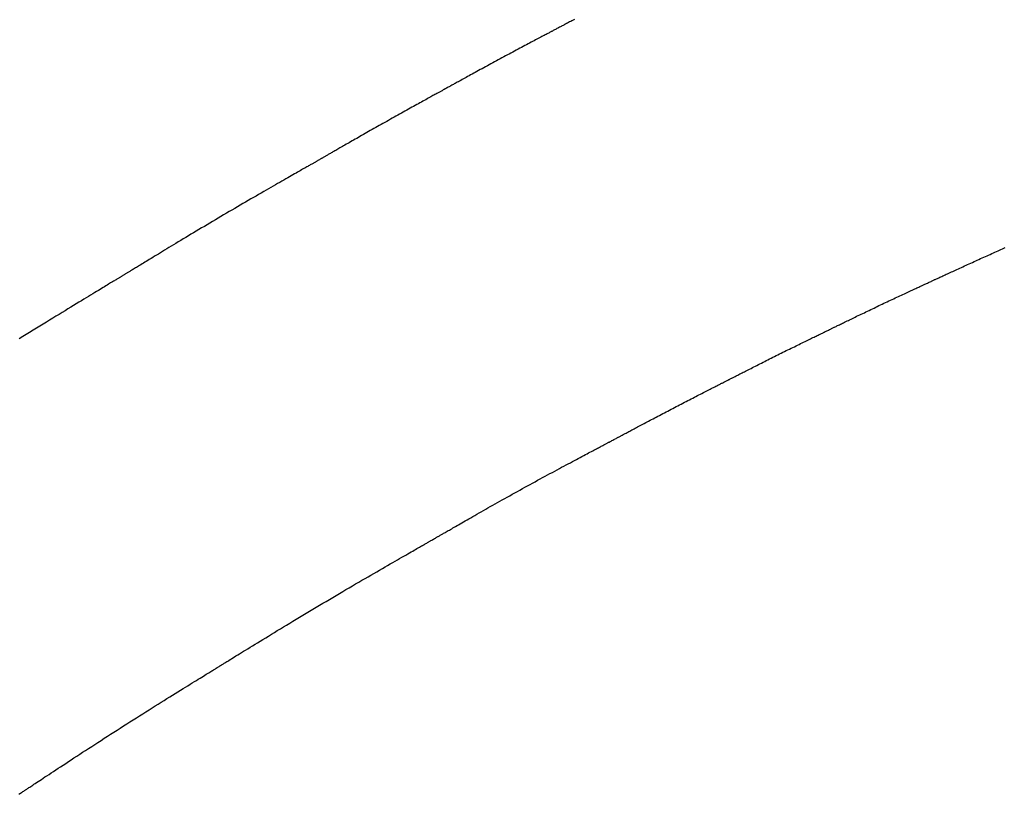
# Model space of a CAD drawing. Header units: millimetres. Extents: x -4577 to 1032787, y -66234 to 201209.
# Tile 148 of 256: x 4369.36 to 4371.14, y -8936.75 to -8935.35. Entities that reach past the tile are written whole.
import ezdxf

# ---------------------------------------------------------------- set-up
doc = ezdxf.new("R2010")
doc.units = ezdxf.units.MM
doc.linetypes.add('510_5_2OG_ELT_1004$0$11-07-22_DS_2OG$0$AUSGEZOGEN', pattern=[0])
doc.layers.add('510_5_2OG_ELT_1004$0$11-07-22_DS_2OG$0$EBENE_1', color=8, linetype='510_5_2OG_ELT_1004$0$11-07-22_DS_2OG$0$AUSGEZOGEN')

# ---------------------------------------------------------------- blocks, each defined once
blk = doc.blocks.new('510_5_2OG_ELT_1004')
at = {"layer": '510_5_2OG_ELT_1004$0$11-07-22_DS_2OG$0$EBENE_1'}
for points in [[(4370.3657, -8935.2973), (4370.3633, -8935.2986), (4370.3611, -8935.2998), (4370.3589, -8935.3009), (4370.3568, -8935.302), (4370.3548, -8935.3031), (4370.3529, -8935.3041), (4370.3511, -8935.305), (4370.3494, -8935.3059), (4370.3478, -8935.3068), (4370.3463, -8935.3076), (4370.3449, -8935.3083), (4370.3436, -8935.309), (4370.3424, -8935.3096), (4370.3413, -8935.3102), (4370.3403, -8935.3108), (4370.3385, -8935.3117), (4370.337, -8935.3125), (4370.3357, -8935.3132), (4370.3339, -8935.3141), (4370.3326, -8935.3148), (4370.3313, -8935.3155), (4370.3294, -8935.3165), (4370.3284, -8935.317), (4370.3271, -8935.3177), (4370.3256, -8935.3185), (4370.3247, -8935.319), (4370.3237, -8935.3195), (4370.3227, -8935.32), (4370.3215, -8935.3207), (4370.3203, -8935.3213), (4370.319, -8935.322), (4370.3176, -8935.3228), (4370.316, -8935.3236), (4370.3144, -8935.3244), (4370.3127, -8935.3253), (4370.3108, -8935.3263), (4370.3089, -8935.3273), (4370.3068, -8935.3284), (4370.3047, -8935.3296), (4370.3024, -8935.3307), (4370.3001, -8935.332), (4370.2977, -8935.3332), (4370.2952, -8935.3346), (4370.2926, -8935.3359), (4370.29, -8935.3373), (4370.2873, -8935.3388), (4370.2845, -8935.3402), (4370.2817, -8935.3417), (4370.2788, -8935.3433), (4370.2758, -8935.3448), (4370.2729, -8935.3464), (4370.2698, -8935.348), (4370.2667, -8935.3497), (4370.2636, -8935.3514), (4370.2604, -8935.353), (4370.2572, -8935.3547), (4370.254, -8935.3565), (4370.2508, -8935.3582), (4370.2475, -8935.36), (4370.2442, -8935.3617), (4370.2409, -8935.3635), (4370.2376, -8935.3653), (4370.2343, -8935.3671), (4370.231, -8935.3688), (4370.2276, -8935.3706), (4370.2243, -8935.3724), (4370.221, -8935.3742), (4370.2177, -8935.376), (4370.2145, -8935.3778), (4370.2112, -8935.3795), (4370.208, -8935.3813), (4370.2047, -8935.3831), (4370.2016, -8935.3848), (4370.1984, -8935.3865), (4370.1953, -8935.3882), (4370.1922, -8935.3899), (4370.1892, -8935.3915), (4370.1862, -8935.3932), (4370.1833, -8935.3948), (4370.1804, -8935.3963), (4370.1776, -8935.3979), (4370.1749, -8935.3994), (4370.1722, -8935.4009), (4370.1696, -8935.4023), (4370.1671, -8935.4037), (4370.1646, -8935.405), (4370.1622, -8935.4063), (4370.1599, -8935.4076), (4370.1577, -8935.4088), (4370.1556, -8935.41), (4370.1535, -8935.4111), (4370.1516, -8935.4122), (4370.1498, -8935.4132), (4370.1481, -8935.4141), (4370.1465, -8935.415), (4370.145, -8935.4159), (4370.1435, -8935.4166), (4370.1422, -8935.4173), (4370.141, -8935.418), (4370.1399, -8935.4186), (4370.1389, -8935.4192), (4370.1371, -8935.4202), (4370.1355, -8935.421), (4370.1343, -8935.4217), (4370.1325, -8935.4227), (4370.1315, -8935.4232), (4370.1297, -8935.4243), (4370.1283, -8935.425), (4370.1273, -8935.4256), (4370.126, -8935.4263), (4370.1245, -8935.4271), (4370.1236, -8935.4276), (4370.1226, -8935.4281), (4370.1216, -8935.4287), (4370.1204, -8935.4294), (4370.1192, -8935.43), (4370.1179, -8935.4308), (4370.1164, -8935.4316), (4370.1149, -8935.4324), (4370.1133, -8935.4333), (4370.1115, -8935.4343), (4370.1097, -8935.4353), (4370.1077, -8935.4364), (4370.1056, -8935.4375), (4370.1035, -8935.4387), (4370.1012, -8935.4399), (4370.0989, -8935.4412), (4370.0965, -8935.4426), (4370.094, -8935.444), (4370.0914, -8935.4454), (4370.0887, -8935.4468), (4370.086, -8935.4484), (4370.0832, -8935.4499), (4370.0803, -8935.4515), (4370.0774, -8935.4531), (4370.0745, -8935.4547), (4370.0714, -8935.4564), (4370.0684, -8935.4581), (4370.0653, -8935.4598), (4370.0621, -8935.4616), (4370.0589, -8935.4634), (4370.0557, -8935.4652), (4370.0525, -8935.467), (4370.0492, -8935.4688), (4370.0459, -8935.4706), (4370.0426, -8935.4725), (4370.0392, -8935.4743), (4370.0359, -8935.4762), (4370.0326, -8935.4781), (4370.0292, -8935.48), (4370.0259, -8935.4819), (4370.0225, -8935.4837), (4370.0192, -8935.4856), (4370.0159, -8935.4875), (4370.0125, -8935.4894), (4370.0092, -8935.4912), (4370.006, -8935.4931), (4370.0027, -8935.4949), (4369.9995, -8935.4968), (4369.9962, -8935.4986), (4369.9931, -8935.5004), (4369.9899, -8935.5022), (4369.9868, -8935.504), (4369.9837, -8935.5057), (4369.9806, -8935.5074), (4369.9776, -8935.5092), (4369.9747, -8935.5108), (4369.9718, -8935.5125), (4369.9689, -8935.5141), (4369.9661, -8935.5157), (4369.9633, -8935.5173), (4369.9606, -8935.5189), (4369.958, -8935.5204), (4369.9554, -8935.5218), (4369.9529, -8935.5233), (4369.9505, -8935.5247), (4369.9481, -8935.526), (4369.9458, -8935.5273), (4369.9436, -8935.5286), (4369.9414, -8935.5298), (4369.9394, -8935.531), (4369.9374, -8935.5321), (4369.9355, -8935.5332), (4369.9337, -8935.5343), (4369.9319, -8935.5353), (4369.9302, -8935.5362), (4369.9286, -8935.5372), (4369.9271, -8935.538), (4369.9256, -8935.5389), (4369.9241, -8935.5397), (4369.9227, -8935.5405), (4369.9214, -8935.5413), (4369.9201, -8935.542), (4369.9189, -8935.5427), (4369.9177, -8935.5434), (4369.9165, -8935.5441), (4369.9154, -8935.5447), (4369.9144, -8935.5453), (4369.9133, -8935.5459), (4369.9123, -8935.5465), (4369.9113, -8935.5471), (4369.9104, -8935.5476), (4369.9094, -8935.5481), (4369.9085, -8935.5487), (4369.9076, -8935.5492), (4369.9067, -8935.5497), (4369.9058, -8935.5502), (4369.9041, -8935.5512), (4369.9024, -8935.5522), (4369.9015, -8935.5527), (4369.9006, -8935.5532), (4369.8997, -8935.5537), (4369.8988, -8935.5542), (4369.8979, -8935.5547), (4369.8969, -8935.5553), (4369.8959, -8935.5559), (4369.8949, -8935.5565), (4369.8938, -8935.5571), (4369.8927, -8935.5577), (4369.8915, -8935.5584), (4369.8903, -8935.5591), (4369.889, -8935.5598), (4369.8877, -8935.5606), (4369.8862, -8935.5614), (4369.8847, -8935.5623), (4369.8832, -8935.5632), (4369.8815, -8935.5641), (4369.8797, -8935.5651), (4369.8779, -8935.5662), (4369.876, -8935.5673), (4369.8739, -8935.5684), (4369.8718, -8935.5697), (4369.8695, -8935.571), (4369.8671, -8935.5723), (4369.8646, -8935.5738), (4369.862, -8935.5753), (4369.8593, -8935.5768), (4369.8564, -8935.5785), (4369.8533, -8935.5802), (4369.8502, -8935.582), (4369.8469, -8935.5839), (4369.8435, -8935.5859), (4369.8399, -8935.5879), (4369.8363, -8935.59), (4369.8325, -8935.5922), (4369.8286, -8935.5944), (4369.8246, -8935.5967), (4369.8206, -8935.599), (4369.8164, -8935.6014), (4369.8121, -8935.6038), (4369.8078, -8935.6063), (4369.8034, -8935.6089), (4369.7989, -8935.6115), (4369.7943, -8935.6141), (4369.7897, -8935.6168), (4369.785, -8935.6195), (4369.7803, -8935.6222), (4369.7755, -8935.625), (4369.7707, -8935.6278), (4369.7658, -8935.6306), (4369.7609, -8935.6335), (4369.756, -8935.6364), (4369.751, -8935.6393), (4369.746, -8935.6422), (4369.741, -8935.6451), (4369.736, -8935.648), (4369.731, -8935.651), (4369.726, -8935.6539), (4369.721, -8935.6569), (4369.716, -8935.6599), (4369.711, -8935.6628), (4369.706, -8935.6658), (4369.701, -8935.6687), (4369.6961, -8935.6717), (4369.6912, -8935.6746), (4369.6863, -8935.6775), (4369.6815, -8935.6804), (4369.6767, -8935.6833), (4369.6719, -8935.6861), (4369.6672, -8935.6889), (4369.6626, -8935.6917), (4369.658, -8935.6945), (4369.6535, -8935.6972), (4369.649, -8935.6999), (4369.6447, -8935.7025), (4369.6404, -8935.7051), (4369.6362, -8935.7076), (4369.632, -8935.7101), (4369.628, -8935.7126), (4369.6241, -8935.7149), (4369.6202, -8935.7173), (4369.6165, -8935.7195), (4369.6129, -8935.7217), (4369.6094, -8935.7239), (4369.606, -8935.7259), (4369.6027, -8935.7279), (4369.5996, -8935.7298), (4369.5965, -8935.7316), (4369.5937, -8935.7334), (4369.5909, -8935.735), (4369.5883, -8935.7366), (4369.5858, -8935.7382), (4369.5834, -8935.7396), (4369.5812, -8935.741), (4369.579, -8935.7423), (4369.5769, -8935.7435), (4369.575, -8935.7447), (4369.5731, -8935.7458), (4369.5714, -8935.7469), (4369.5697, -8935.7479), (4369.5681, -8935.7489), (4369.5666, -8935.7498), (4369.5651, -8935.7507), (4369.5637, -8935.7516), (4369.5624, -8935.7524), (4369.5611, -8935.7531), (4369.5599, -8935.7539), (4369.5588, -8935.7546), (4369.5577, -8935.7552), (4369.5566, -8935.7559), (4369.5556, -8935.7565), (4369.5546, -8935.7571), (4369.5536, -8935.7577), (4369.5526, -8935.7583), (4369.5517, -8935.7589), (4369.5508, -8935.7594), (4369.5498, -8935.76), (4369.5489, -8935.7605), (4369.548, -8935.7611), (4369.5471, -8935.7616), (4369.5462, -8935.7622), (4369.5452, -8935.7628), (4369.5443, -8935.7634), (4369.5433, -8935.764), (4369.5422, -8935.7646), (4369.5412, -8935.7653), (4369.54, -8935.7659), (4369.5388, -8935.7667), (4369.5376, -8935.7674), (4369.5363, -8935.7682), (4369.5349, -8935.7691), (4369.5334, -8935.77), (4369.5319, -8935.7709), (4369.5302, -8935.7719), (4369.5285, -8935.7729), (4369.5266, -8935.7741), (4369.5247, -8935.7753), (4369.5226, -8935.7765), (4369.5204, -8935.7779), (4369.5181, -8935.7793), (4369.5156, -8935.7808), (4369.513, -8935.7823), (4369.5103, -8935.784), (4369.5074, -8935.7858), (4369.5043, -8935.7876), (4369.5011, -8935.7896), (4369.4977, -8935.7916), (4369.4941, -8935.7938), (4369.4904, -8935.7961), (4369.4864, -8935.7985), (4369.4823, -8935.801), (4369.478, -8935.8036), (4369.4736, -8935.8063), (4369.469, -8935.809), (4369.4643, -8935.8119), (4369.4594, -8935.8149), (4369.4544, -8935.8179), (4369.4493, -8935.8211), (4369.444, -8935.8243), (4369.4387, -8935.8275), (4369.4332, -8935.8309), (4369.4276, -8935.8343), (4369.4219, -8935.8377), (4369.4162, -8935.8413), (4369.4103, -8935.8448), (4369.4044, -8935.8485), (4369.3984, -8935.8522), (4369.3923, -8935.8559), (4369.3862, -8935.8596), (4369.38, -8935.8634), (4369.3738, -8935.8673), (4369.3675, -8935.8711), (4369.3612, -8935.875)], [(4369.3604, -8936.6989), (4369.3622, -8936.6977), (4369.3636, -8936.6968), (4369.3654, -8936.6956), (4369.3664, -8936.695), (4369.368, -8936.6939), (4369.3694, -8936.693), (4369.3705, -8936.6923), (4369.3719, -8936.6913), (4369.3727, -8936.6908), (4369.3737, -8936.6901), (4369.3748, -8936.6894), (4369.3759, -8936.6887), (4369.3772, -8936.6878), (4369.3786, -8936.6869), (4369.3802, -8936.6858), (4369.3819, -8936.6847), (4369.3837, -8936.6835), (4369.3857, -8936.6822), (4369.3879, -8936.6808), (4369.3902, -8936.6792), (4369.3927, -8936.6776), (4369.3953, -8936.6758), (4369.3982, -8936.674), (4369.4012, -8936.672), (4369.4044, -8936.6698), (4369.4078, -8936.6676), (4369.4114, -8936.6652), (4369.4151, -8936.6628), (4369.419, -8936.6602), (4369.4231, -8936.6575), (4369.4273, -8936.6548), (4369.4316, -8936.6519), (4369.4361, -8936.649), (4369.4407, -8936.646), (4369.4454, -8936.6429), (4369.4502, -8936.6397), (4369.4551, -8936.6365), (4369.4602, -8936.6332), (4369.4653, -8936.6298), (4369.4706, -8936.6264), (4369.4759, -8936.6229), (4369.4813, -8936.6194), (4369.4867, -8936.6159), (4369.4923, -8936.6123), (4369.4979, -8936.6087), (4369.5035, -8936.605), (4369.5092, -8936.6013), (4369.5149, -8936.5976), (4369.5207, -8936.5939), (4369.5265, -8936.5902), (4369.5323, -8936.5864), (4369.5382, -8936.5827), (4369.544, -8936.579), (4369.5499, -8936.5752), (4369.5557, -8936.5715), (4369.5615, -8936.5678), (4369.5674, -8936.5641), (4369.5732, -8936.5605), (4369.5789, -8936.5568), (4369.5847, -8936.5532), (4369.5904, -8936.5496), (4369.596, -8936.5461), (4369.6016, -8936.5426), (4369.6071, -8936.5391), (4369.6126, -8936.5357), (4369.618, -8936.5324), (4369.6233, -8936.5291), (4369.6285, -8936.5258), (4369.6336, -8936.5226), (4369.6386, -8936.5195), (4369.6435, -8936.5165), (4369.6483, -8936.5135), (4369.6529, -8936.5106), (4369.6575, -8936.5078), (4369.6619, -8936.5051), (4369.6661, -8936.5025), (4369.6702, -8936.4999), (4369.6742, -8936.4975), (4369.678, -8936.4951), (4369.6816, -8936.4929), (4369.685, -8936.4908), (4369.6883, -8936.4888), (4369.6914, -8936.4869), (4369.6943, -8936.4851), (4369.697, -8936.4835), (4369.6995, -8936.4819), (4369.7018, -8936.4805), (4369.704, -8936.4791), (4369.706, -8936.4779), (4369.7078, -8936.4768), (4369.7095, -8936.4757), (4369.7111, -8936.4748), (4369.7125, -8936.4739), (4369.7138, -8936.4731), (4369.7149, -8936.4724), (4369.716, -8936.4717), (4369.7177, -8936.4706), (4369.7191, -8936.4698), (4369.7217, -8936.4682), (4369.7228, -8936.4675), (4369.7241, -8936.4667), (4369.7252, -8936.4661), (4369.7274, -8936.4647), (4369.7283, -8936.4641), (4369.7294, -8936.4635), (4369.7306, -8936.4627), (4369.7319, -8936.4619), (4369.7333, -8936.461), (4369.7349, -8936.4601), (4369.7366, -8936.459), (4369.7385, -8936.4579), (4369.7405, -8936.4566), (4369.7427, -8936.4553), (4369.7451, -8936.4538), (4369.7477, -8936.4522), (4369.7504, -8936.4505), (4369.7533, -8936.4487), (4369.7564, -8936.4468), (4369.7598, -8936.4448), (4369.7633, -8936.4426), (4369.7669, -8936.4403), (4369.7708, -8936.438), (4369.7748, -8936.4355), (4369.779, -8936.4329), (4369.7833, -8936.4303), (4369.7878, -8936.4275), (4369.7924, -8936.4247), (4369.7972, -8936.4218), (4369.8021, -8936.4188), (4369.8071, -8936.4157), (4369.8122, -8936.4126), (4369.8174, -8936.4094), (4369.8227, -8936.4062), (4369.8281, -8936.4029), (4369.8336, -8936.3995), (4369.8392, -8936.3961), (4369.8449, -8936.3927), (4369.8506, -8936.3892), (4369.8564, -8936.3857), (4369.8623, -8936.3822), (4369.8682, -8936.3786), (4369.8741, -8936.3751), (4369.8801, -8936.3715), (4369.8861, -8936.3679), (4369.8921, -8936.3643), (4369.8982, -8936.3607), (4369.9042, -8936.3571), (4369.9103, -8936.3535), (4369.9163, -8936.3499), (4369.9224, -8936.3463), (4369.9284, -8936.3427), (4369.9344, -8936.3392), (4369.9404, -8936.3357), (4369.9464, -8936.3322), (4369.9523, -8936.3287), (4369.9582, -8936.3253), (4369.964, -8936.3219), (4369.9698, -8936.3185), (4369.9755, -8936.3152), (4369.9811, -8936.3119), (4369.9867, -8936.3087), (4369.9922, -8936.3055), (4369.9975, -8936.3024), (4370.0028, -8936.2993), (4370.008, -8936.2963), (4370.0131, -8936.2934), (4370.0181, -8936.2905), (4370.023, -8936.2877), (4370.0277, -8936.285), (4370.0323, -8936.2823), (4370.0368, -8936.2797), (4370.0412, -8936.2772), (4370.0454, -8936.2748), (4370.0494, -8936.2725), (4370.0533, -8936.2703), (4370.057, -8936.2682), (4370.0605, -8936.2661), (4370.0639, -8936.2642), (4370.0671, -8936.2624), (4370.0701, -8936.2606), (4370.073, -8936.259), (4370.0757, -8936.2574), (4370.0782, -8936.256), (4370.0807, -8936.2546), (4370.0829, -8936.2533), (4370.0851, -8936.252), (4370.0871, -8936.2509), (4370.089, -8936.2498), (4370.0908, -8936.2487), (4370.0925, -8936.2477), (4370.0941, -8936.2468), (4370.0956, -8936.246), (4370.097, -8936.2452), (4370.0984, -8936.2444), (4370.0996, -8936.2437), (4370.1008, -8936.243), (4370.1019, -8936.2424), (4370.103, -8936.2418), (4370.104, -8936.2412), (4370.1049, -8936.2406), (4370.1058, -8936.2401), (4370.1076, -8936.2391), (4370.1092, -8936.2382), (4370.1108, -8936.2373), (4370.1123, -8936.2364), (4370.114, -8936.2355), (4370.1156, -8936.2345), (4370.1165, -8936.234), (4370.1174, -8936.2335), (4370.1184, -8936.2329), (4370.1193, -8936.2324), (4370.1203, -8936.2318), (4370.1214, -8936.2312), (4370.1225, -8936.2305), (4370.1237, -8936.2299), (4370.1249, -8936.2292), (4370.1262, -8936.2284), (4370.1276, -8936.2277), (4370.129, -8936.2268), (4370.1305, -8936.226), (4370.1321, -8936.2251), (4370.1337, -8936.2241), (4370.1355, -8936.2231), (4370.1373, -8936.222), (4370.1393, -8936.2209), (4370.1413, -8936.2198), (4370.1435, -8936.2185), (4370.1457, -8936.2172), (4370.1481, -8936.2159), (4370.1506, -8936.2144), (4370.1532, -8936.2129), (4370.1559, -8936.2114), (4370.1588, -8936.2097), (4370.1618, -8936.208), (4370.1649, -8936.2063), (4370.1681, -8936.2044), (4370.1714, -8936.2025), (4370.1748, -8936.2006), (4370.1783, -8936.1986), (4370.1818, -8936.1965), (4370.1855, -8936.1944), (4370.1893, -8936.1923), (4370.1931, -8936.1901), (4370.1971, -8936.1879), (4370.2011, -8936.1856), (4370.2051, -8936.1833), (4370.2092, -8936.1809), (4370.2134, -8936.1786), (4370.2177, -8936.1762), (4370.222, -8936.1737), (4370.2263, -8936.1713), (4370.2307, -8936.1688), (4370.2351, -8936.1663), (4370.2396, -8936.1638), (4370.2441, -8936.1613), (4370.2486, -8936.1588), (4370.2531, -8936.1563), (4370.2577, -8936.1537), (4370.2623, -8936.1512), (4370.2669, -8936.1486), (4370.2715, -8936.1461), (4370.2761, -8936.1436), (4370.2807, -8936.141), (4370.2853, -8936.1385), (4370.2898, -8936.136), (4370.2944, -8936.1335), (4370.299, -8936.131), (4370.3035, -8936.1286), (4370.308, -8936.1261), (4370.3124, -8936.1237), (4370.3169, -8936.1213), (4370.3212, -8936.1189), (4370.3256, -8936.1166), (4370.3299, -8936.1143), (4370.3341, -8936.112), (4370.3383, -8936.1097), (4370.3424, -8936.1075), (4370.3465, -8936.1054), (4370.3504, -8936.1032), (4370.3543, -8936.1011), (4370.3582, -8936.0991), (4370.3619, -8936.0971), (4370.3656, -8936.0952), (4370.3691, -8936.0933), (4370.3726, -8936.0914), (4370.3759, -8936.0896), (4370.3792, -8936.0879), (4370.3823, -8936.0862), (4370.3853, -8936.0846), (4370.3883, -8936.0831), (4370.391, -8936.0816), (4370.3937, -8936.0802), (4370.3962, -8936.0789), (4370.3986, -8936.0776), (4370.4009, -8936.0764), (4370.4031, -8936.0752), (4370.4052, -8936.0741), (4370.4072, -8936.073), (4370.4091, -8936.072), (4370.4108, -8936.0711), (4370.4125, -8936.0702), (4370.4141, -8936.0693), (4370.4157, -8936.0685), (4370.4171, -8936.0678), (4370.4185, -8936.067), (4370.4198, -8936.0663), (4370.4211, -8936.0657), (4370.4223, -8936.065), (4370.4234, -8936.0644), (4370.4245, -8936.0639), (4370.4255, -8936.0633), (4370.4265, -8936.0628), (4370.4274, -8936.0623), (4370.4284, -8936.0618), (4370.4301, -8936.0609), (4370.4318, -8936.06), (4370.4334, -8936.0591), (4370.435, -8936.0583), (4370.4366, -8936.0574), (4370.4382, -8936.0565), (4370.4408, -8936.0552), (4370.4417, -8936.0547), (4370.4426, -8936.0542), (4370.4435, -8936.0537), (4370.4445, -8936.0532), (4370.4455, -8936.0527), (4370.4465, -8936.0522), (4370.4476, -8936.0516), (4370.4487, -8936.051), (4370.4498, -8936.0504), (4370.451, -8936.0498), (4370.4522, -8936.0491), (4370.4535, -8936.0484), (4370.4548, -8936.0477), (4370.4562, -8936.047), (4370.4576, -8936.0463), (4370.4591, -8936.0455), (4370.4607, -8936.0446), (4370.4623, -8936.0438), (4370.4639, -8936.0429), (4370.4657, -8936.042), (4370.4675, -8936.041), (4370.4694, -8936.04), (4370.4713, -8936.039), (4370.4734, -8936.0379), (4370.4755, -8936.0368), (4370.4776, -8936.0356), (4370.4799, -8936.0344), (4370.4822, -8936.0332), (4370.4845, -8936.032), (4370.4869, -8936.0307), (4370.4894, -8936.0294), (4370.4919, -8936.0281), (4370.4945, -8936.0267), (4370.4971, -8936.0253), (4370.4998, -8936.0239), (4370.5025, -8936.0225), (4370.5052, -8936.021), (4370.508, -8936.0196), (4370.5108, -8936.0181), (4370.5137, -8936.0166), (4370.5165, -8936.015), (4370.5195, -8936.0135), (4370.5224, -8936.012), (4370.5254, -8936.0104), (4370.5283, -8936.0089), (4370.5313, -8936.0073), (4370.5343, -8936.0057), (4370.5374, -8936.0041), (4370.5404, -8936.0025), (4370.5435, -8936.0009), (4370.5465, -8935.9994), (4370.5496, -8935.9978), (4370.5526, -8935.9962), (4370.5557, -8935.9946), (4370.5587, -8935.993), (4370.5618, -8935.9914), (4370.5648, -8935.9899), (4370.5678, -8935.9883), (4370.5708, -8935.9868), (4370.5737, -8935.9853), (4370.5767, -8935.9837), (4370.5796, -8935.9822), (4370.5825, -8935.9808), (4370.5853, -8935.9793), (4370.5881, -8935.9779), (4370.5909, -8935.9765), (4370.5936, -8935.9751), (4370.5962, -8935.9737), (4370.5988, -8935.9724), (4370.6014, -8935.9711), (4370.6039, -8935.9698), (4370.6063, -8935.9686), (4370.6087, -8935.9674), (4370.6109, -8935.9662), (4370.6132, -8935.9651), (4370.6153, -8935.964), (4370.6173, -8935.9629), (4370.6193, -8935.9619), (4370.6212, -8935.961), (4370.623, -8935.96), (4370.6247, -8935.9592), (4370.6263, -8935.9584), (4370.6278, -8935.9576), (4370.6292, -8935.9569), (4370.6305, -8935.9562), (4370.6317, -8935.9556), (4370.6328, -8935.955), (4370.6339, -8935.9545), (4370.6357, -8935.9536), (4370.6372, -8935.9528), (4370.6385, -8935.9521), (4370.6404, -8935.9512), (4370.6418, -8935.9505), (4370.6431, -8935.9498), (4370.6449, -8935.9489), (4370.6459, -8935.9484), (4370.6472, -8935.9477), (4370.6496, -8935.9465), (4370.6505, -8935.946), (4370.6515, -8935.9455), (4370.6527, -8935.9449), (4370.6538, -8935.9443), (4370.6551, -8935.9437), (4370.6565, -8935.943), (4370.658, -8935.9422), (4370.6595, -8935.9414), (4370.6612, -8935.9406), (4370.663, -8935.9397), (4370.6648, -8935.9387), (4370.6668, -8935.9378), (4370.6688, -8935.9367), (4370.6709, -8935.9357), (4370.6731, -8935.9346), (4370.6753, -8935.9334), (4370.6776, -8935.9322), (4370.68, -8935.931), (4370.6825, -8935.9298), (4370.685, -8935.9285), (4370.6876, -8935.9272), (4370.6902, -8935.9259), (4370.6929, -8935.9245), (4370.6956, -8935.9232), (4370.6983, -8935.9218), (4370.7011, -8935.9203), (4370.704, -8935.9189), (4370.7069, -8935.9175), (4370.7098, -8935.916), (4370.7127, -8935.9145), (4370.7157, -8935.913), (4370.7186, -8935.9115), (4370.7216, -8935.91), (4370.7246, -8935.9085), (4370.7277, -8935.907), (4370.7307, -8935.9055), (4370.7337, -8935.904), (4370.7368, -8935.9025), (4370.7398, -8935.901), (4370.7428, -8935.8995), (4370.7458, -8935.898), (4370.7488, -8935.8965), (4370.7518, -8935.895), (4370.7548, -8935.8936), (4370.7577, -8935.8921), (4370.7607, -8935.8907), (4370.7635, -8935.8893), (4370.7664, -8935.8879), (4370.7692, -8935.8865), (4370.772, -8935.8851), (4370.7747, -8935.8838), (4370.7774, -8935.8825), (4370.7801, -8935.8812), (4370.7827, -8935.8799), (4370.7852, -8935.8787), (4370.7877, -8935.8775), (4370.7901, -8935.8763), (4370.7924, -8935.8751), (4370.7947, -8935.874), (4370.7969, -8935.873), (4370.799, -8935.8719), (4370.801, -8935.8709), (4370.803, -8935.87), (4370.8049, -8935.8691), (4370.8066, -8935.8682), (4370.8083, -8935.8674), (4370.8099, -8935.8666), (4370.8114, -8935.8659), (4370.8128, -8935.8652), (4370.8141, -8935.8646), (4370.8153, -8935.864), (4370.8164, -8935.8634), (4370.8175, -8935.8629), (4370.8193, -8935.862), (4370.8208, -8935.8613), (4370.8221, -8935.8607), (4370.824, -8935.8598), (4370.8251, -8935.8592), (4370.8268, -8935.8584), (4370.8287, -8935.8575), (4370.8297, -8935.857), (4370.8309, -8935.8564), (4370.8333, -8935.8552), (4370.8342, -8935.8548), (4370.8352, -8935.8543), (4370.8363, -8935.8538), (4370.8375, -8935.8532), (4370.8388, -8935.8526), (4370.8402, -8935.8519), (4370.8416, -8935.8512), (4370.8432, -8935.8504), (4370.8448, -8935.8496), (4370.8466, -8935.8488), (4370.8484, -8935.8479), (4370.8503, -8935.8469), (4370.8523, -8935.846), (4370.8544, -8935.845), (4370.8566, -8935.8439), (4370.8588, -8935.8428), (4370.8611, -8935.8417), (4370.8634, -8935.8406), (4370.8659, -8935.8394), (4370.8684, -8935.8382), (4370.8709, -8935.837), (4370.8735, -8935.8357), (4370.8761, -8935.8344), (4370.8788, -8935.8331), (4370.8816, -8935.8318), (4370.8843, -8935.8305), (4370.8871, -8935.8291), (4370.89, -8935.8278), (4370.8929, -8935.8264), (4370.8958, -8935.825), (4370.8987, -8935.8236), (4370.9016, -8935.8222), (4370.9046, -8935.8208), (4370.9076, -8935.8194), (4370.9105, -8935.8179), (4370.9135, -8935.8165), (4370.9165, -8935.8151), (4370.9195, -8935.8137), (4370.9225, -8935.8122), (4370.9255, -8935.8108), (4370.9285, -8935.8094), (4370.9315, -8935.808), (4370.9344, -8935.8066), (4370.9374, -8935.8053), (4370.9403, -8935.8039), (4370.9432, -8935.8025), (4370.946, -8935.8012), (4370.9488, -8935.7999), (4370.9516, -8935.7986), (4370.9544, -8935.7973), (4370.9571, -8935.796), (4370.9597, -8935.7948), (4370.9624, -8935.7936), (4370.9649, -8935.7924), (4370.9674, -8935.7912), (4370.9699, -8935.7901), (4370.9723, -8935.789), (4370.9746, -8935.7879), (4370.9768, -8935.7868), (4370.979, -8935.7858), (4370.9811, -8935.7849), (4370.9831, -8935.7839), (4370.985, -8935.783), (4370.9869, -8935.7822), (4370.9887, -8935.7814), (4370.9903, -8935.7806), (4370.9919, -8935.7799), (4370.9934, -8935.7792), (4370.9948, -8935.7785), (4370.996, -8935.7779), (4370.9972, -8935.7774), (4370.9984, -8935.7769), (4370.9994, -8935.7764), (4371.0012, -8935.7755), (4371.0027, -8935.7748), (4371.004, -8935.7743), (4371.0059, -8935.7734), (4371.0073, -8935.7727), (4371.0093, -8935.7718), (4371.0107, -8935.7712), (4371.0117, -8935.7707), (4371.0129, -8935.7701), (4371.0153, -8935.769), (4371.0162, -8935.7686), (4371.0172, -8935.7681), (4371.0183, -8935.7676), (4371.0195, -8935.7671), (4371.0207, -8935.7665), (4371.0221, -8935.7659), (4371.0235, -8935.7652), (4371.025, -8935.7645), (4371.0267, -8935.7638), (4371.0284, -8935.763), (4371.0302, -8935.7621), (4371.0321, -8935.7613), (4371.0341, -8935.7603), (4371.0361, -8935.7594), (4371.0382, -8935.7584), (4371.0404, -8935.7574), (4371.0427, -8935.7564), (4371.045, -8935.7553), (4371.0474, -8935.7542), (4371.0498, -8935.7531), (4371.0523, -8935.7519), (4371.0549, -8935.7507), (4371.0575, -8935.7495), (4371.0602, -8935.7483), (4371.0628, -8935.7471), (4371.0656, -8935.7458), (4371.0683, -8935.7446), (4371.0711, -8935.7433), (4371.074, -8935.742), (4371.0768, -8935.7407), (4371.0797, -8935.7394), (4371.0826, -8935.7381), (4371.0855, -8935.7368), (4371.0885, -8935.7354), (4371.0914, -8935.7341), (4371.0943, -8935.7328), (4371.0973, -8935.7314), (4371.1002, -8935.7301), (4371.1032, -8935.7288), (4371.1061, -8935.7275), (4371.1091, -8935.7262), (4371.112, -8935.7249), (4371.1149, -8935.7236), (4371.1178, -8935.7223), (4371.1207, -8935.721), (4371.1235, -8935.7197), (4371.1263, -8935.7185), (4371.1291, -8935.7172), (4371.1319, -8935.716), (4371.1346, -8935.7148), (4371.1372, -8935.7136), (4371.1398, -8935.7125), (4371.1424, -8935.7114), (4371.1449, -8935.7102)]]:
    blk.add_lwpolyline(points, dxfattribs=at)

msp = doc.modelspace()

# ---------------------------------------------------------------- block references
msp.add_blockref('510_5_2OG_ELT_1004', (0, -0.0503))

doc.saveas('drawing.dxf')
